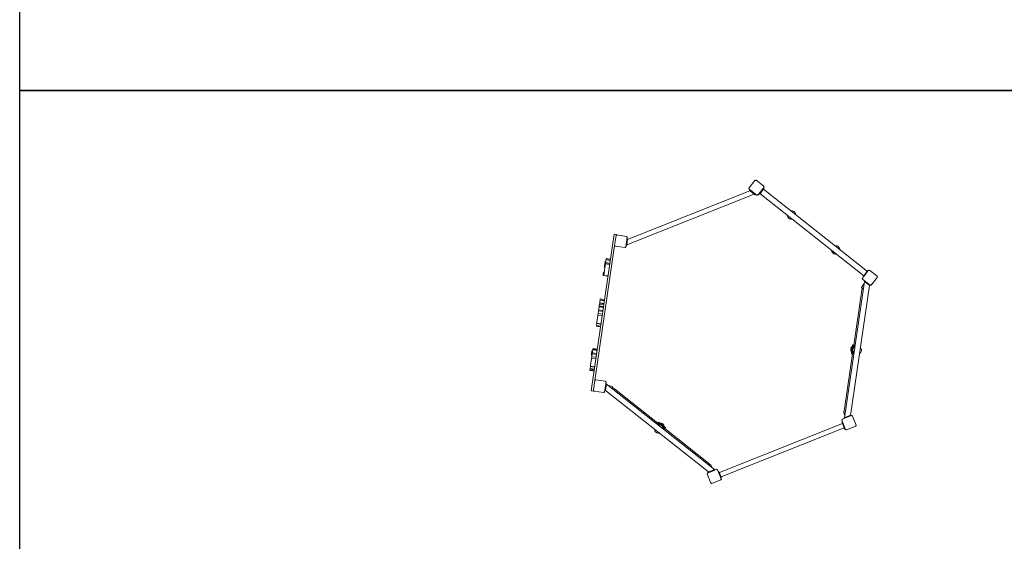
# Model space of a CAD drawing. Header units: metres. Extents: x 5515420 to 5516573, y 5683131 to 5683463.
# Tile 80 of 94: x 5516291.06 to 5516298.01, y 5683353.68 to 5683357.36. Entities that reach past the tile are written whole.
import ezdxf

# ---------------------------------------------------------------- set-up
doc = ezdxf.new("R2010")
doc.units = ezdxf.units.M
doc.layers.get('0').update_dxf_attribs({"linetype": 'CONTINUOUS', "lineweight": 18, "true_color": 0x000000})
doc.layers.add('A-Legenda', color=184, linetype='CONTINUOUS')
doc.layers.add('A-Plac-Zabaw', color=81, linetype='CONTINUOUS')
doc.layers.get('0').off()

# ---------------------------------------------------------------- blocks, each defined once
blk = doc.blocks.new('sześciokąt 2')
at = {"color": 0, "linetype": 'Continuous', "lineweight": 0}
for p, q in [((15778.7, -334.81), (15775.2, -340.87)), ((15779.13, -335.06), (15779, -334.58)), ((15785.44, -338.13), (15779.38, -334.63)), ((15782.13, -344.87), (15785.63, -338.81)), ((15783.86, -342.87), (15785.76, -339.58)), ((15785.19, -338.56), (15785.68, -338.43)), ((15785.63, -338.81), (15786.06, -339.06)), ((15785.76, -339.58), (15786.06, -339.06)), ((15878.53, -339.27), (15785.93, -339.27)), ((15878.82, -338.91), (15878.44, -339.12)), ((15878.44, -339.12), (15878.74, -339.64)), ((15879.05, -338.31), (15878.57, -338.18)), ((15878.62, -338.56), (15882.12, -344.62)), ((15878.74, -339.64), (15880.64, -342.94)), ((15884.86, -334.38), (15878.8, -337.88)), ((15885.11, -334.81), (15885.24, -334.33)), ((15889.04, -340.62), (15885.54, -334.56)), ((15729.5, -423.23), (15776.25, -342.26)), ((15732.96, -425.23), (15779.71, -344.26)), ((15775.63, -341.12), (15775.15, -341.25)), ((15775.38, -341.56), (15781.44, -345.06)), ((15775.82, -342.01), (15775.9, -341.86)), ((15775.82, -342.01), (15776.34, -342.31)), ((15776.34, -342.31), (15779.63, -344.21)), ((15779.63, -344.21), (15780.15, -344.51)), ((15780.15, -344.51), (15780.23, -344.36)), ((15781.69, -344.62), (15781.82, -345.11)), ((15783.13, -343.14), (15783.56, -343.39)), ((15783.56, -343.39), (15783.86, -342.87)), ((15880.83, -343.27), (15783.63, -343.27)), ((15788.02, -344.64), (15785.07, -343.27)), ((15788.82, -343.27), (15788.02, -344.64)), ((15790.04, -344.27), (15829.08, -344.27)), ((15829.08, -343.27), (15829.08, -345.02)), ((15830.1, -345.02), (15829.08, -345.02)), ((15835.38, -345.02), (15834.36, -345.02)), ((15835.38, -343.27), (15835.38, -345.02)), ((15835.38, -344.27), (15874.56, -344.27)), ((15875.78, -343.27), (15876.57, -344.64)), ((15876.57, -344.64), (15879.53, -343.27)), ((15880.64, -342.94), (15880.94, -343.46)), ((15881.32, -343.24), (15880.94, -343.46)), ((15882.55, -344.37), (15882.42, -344.86)), ((15882.8, -344.81), (15888.86, -341.31)), ((15884.31, -344.51), (15884.06, -344.08)), ((15884.83, -344.21), (15884.31, -344.51)), ((15885.02, -344.1), (15884.83, -344.21)), ((15885.02, -344.1), (15887.94, -342.42)), ((15931.77, -425.08), (15885.02, -344.1)), ((15888.12, -342.31), (15887.94, -342.42)), ((15934.69, -423.39), (15887.94, -342.42)), ((15888.64, -342.01), (15888.12, -342.31)), ((15888.64, -342.01), (15888.39, -341.58)), ((15888.61, -340.87), (15889.09, -341)), ((15723.95, -429.29), (15727.45, -423.23)), ((15727.88, -423.48), (15727.75, -423)), ((15728.13, -423.05), (15734.19, -426.55)), ((15729.07, -422.98), (15728.82, -423.41)), ((15728.82, -423.41), (15729.34, -423.71)), ((15729.07, -422.98), (15729.59, -423.28)), ((15729.34, -423.71), (15732.63, -425.61)), ((15729.59, -423.28), (15732.88, -425.18)), ((15936.13, -423.05), (15930.07, -426.55)), ((15934.87, -423.28), (15931.58, -425.18)), ((15935.39, -422.98), (15934.87, -423.28)), ((15935.6, -423.35), (15935.39, -422.98)), ((15936.38, -423.48), (15936.51, -423)), ((15940.31, -429.29), (15936.81, -423.23)), ((15724.38, -429.54), (15723.9, -429.67)), ((15730.19, -433.47), (15724.13, -429.97)), ((15734.38, -427.23), (15730.88, -433.29)), ((15731.68, -432.15), (15733.58, -428.86)), ((15733.69, -428.67), (15731.74, -432.04)), ((15732.11, -432.4), (15734.01, -429.11)), ((15732.63, -425.61), (15733.15, -425.91)), ((15732.88, -425.18), (15733.4, -425.48)), ((15733.4, -425.48), (15733.15, -425.91)), ((15733.58, -428.86), (15733.88, -428.34)), ((15733.69, -428.67), (15733.69, -428.67)), ((15733.88, -428.34), (15734.31, -428.59)), ((15733.94, -426.98), (15734.43, -426.85)), ((15782.39, -513.02), (15733.98, -429.17)), ((15734.01, -429.11), (15734.31, -428.59)), ((15881.62, -512.99), (15930.22, -428.82)), ((15927.27, -431.93), (15929.21, -430.57)), ((15930.32, -426.98), (15929.83, -426.85)), ((15929.88, -427.23), (15933.38, -433.29)), ((15930.58, -428.44), (15930.15, -428.69)), ((15930.15, -428.69), (15930.45, -429.21)), ((15930.45, -429.21), (15932.36, -432.5)), ((15930.88, -428.96), (15930.58, -428.44)), ((15932.78, -432.26), (15930.88, -428.96)), ((15931.58, -425.18), (15931.06, -425.48)), ((15931.27, -425.85), (15931.06, -425.48)), ((15931.07, -429.28), (15931.07, -429.28)), ((15934.07, -433.47), (15940.13, -429.97)), ((15939.88, -429.54), (15940.36, -429.67)), ((15730.44, -433.04), (15730.57, -433.52)), ((15731.38, -432.67), (15731.68, -432.15)), ((15731.38, -432.67), (15731.81, -432.92)), ((15731.74, -432.04), (15731.74, -432.04)), ((15731.81, -432.92), (15732.11, -432.4)), ((15778.5, -513.03), (15732.03, -432.53)), ((15886.24, -513), (15932.54, -432.81)), ((15926.37, -433.74), (15906.74, -467.74)), ((15927.85, -432.93), (15927.27, -431.93)), ((15932.36, -432.5), (15932.66, -433.02)), ((15933.08, -432.78), (15932.66, -433.02)), ((15933.08, -432.78), (15932.78, -432.26)), ((15932.82, -432.31), (15932.82, -432.31)), ((15933.82, -433.04), (15933.69, -433.52)), ((15902.83, -472.76), (15903.34, -471.87)), ((15905.47, -468.19), (15905.98, -467.3)), ((15907.5, -468.18), (15905.98, -467.3)), ((15903.59, -473.2), (15884.11, -506.94)), ((15904.35, -473.63), (15902.83, -472.76)), ((15776.48, -513.99), (15776.48, -520.99)), ((15776.98, -513.99), (15776.63, -513.64)), ((15783.98, -513.49), (15776.98, -513.49)), ((15778.06, -513.49), (15778.06, -513.03)), ((15778.66, -513.03), (15778.06, -513.03)), ((15782.46, -513.02), (15778.66, -513.03)), ((15783.06, -513.02), (15782.46, -513.02)), ((15783.06, -513.49), (15783.06, -513.02)), ((15783.98, -513.99), (15784.33, -513.64)), ((15784.48, -520.99), (15784.48, -513.99)), ((15879.78, -513.99), (15879.78, -520.99)), ((15880.28, -513.99), (15879.93, -513.64)), ((15887.28, -513.49), (15880.28, -513.49)), ((15881.41, -513.49), (15881.41, -512.99)), ((15882.01, -512.99), (15881.41, -512.99)), ((15885.81, -513), (15882.01, -512.99)), ((15882.78, -508.49), (15882.52, -511.45)), ((15884.22, -508.5), (15882.78, -508.49)), ((15886.41, -513), (15885.81, -513)), ((15886.41, -513.49), (15886.41, -513)), ((15887.28, -513.99), (15887.63, -513.64)), ((15887.78, -520.99), (15887.78, -513.99)), ((15776.98, -520.99), (15776.63, -521.35)), ((15783.98, -520.99), (15784.33, -521.35)), ((15880.28, -520.99), (15879.93, -521.35)), ((15887.28, -520.99), (15887.63, -521.35)), ((15776.23, -522.99), (15776.23, -521.49)), ((15776.23, -521.49), (15776.98, -521.49)), ((15888.03, -522.99), (15776.23, -522.99)), ((15776.98, -521.49), (15783.98, -521.49)), ((15783.98, -521.49), (15880.28, -521.49)), ((15794.09, -522.99), (15794.09, -525.99)), ((15794.09, -525.99), (15794.63, -525.99)), ((15794.63, -522.99), (15794.63, -525.99)), ((15794.63, -525.99), (15794.94, -525.99)), ((15794.94, -522.99), (15794.94, -525.99)), ((15794.94, -525.99), (15795.94, -525.99)), ((15795.94, -525.99), (15796.89, -525.99)), ((15796.36, -526.49), (15797.93, -526.49)), ((15796.89, -522.99), (15796.89, -525.99)), ((15796.89, -525.99), (15797.01, -525.99)), ((15797.01, -522.99), (15797.01, -525.99)), ((15797.01, -525.99), (15797.16, -525.99)), ((15797.16, -525.99), (15797.86, -525.99)), ((15797.86, -522.99), (15797.86, -525.99)), ((15797.86, -525.99), (15800.43, -525.99)), ((15797.93, -526.49), (15798.8, -526.49)), ((15798.8, -526.49), (15799.01, -526.49)), ((15799.01, -526.49), (15799.04, -526.49)), ((15799.04, -526.49), (15799.8, -526.49)), ((15799.8, -525.99), (15799.8, -526.49)), ((15799.8, -526.49), (15800.32, -526.49)), ((15800.32, -525.99), (15800.32, -526.49)), ((15800.43, -525.99), (15804.49, -525.99)), ((15803.77, -525.99), (15803.77, -526.49)), ((15803.77, -526.49), (15803.89, -526.49)), ((15803.89, -526.49), (15804.53, -526.49)), ((15804.49, -525.99), (15806.01, -525.99)), ((15804.53, -526.49), (15804.83, -526.49)), ((15804.83, -526.49), (15805.99, -526.49)), ((15805.99, -526.49), (15806.19, -526.49)), ((15806.01, -522.99), (15806.01, -525.99)), ((15806.19, -522.99), (15806.19, -526.49)), ((15806.19, -526.49), (15806.23, -526.49)), ((15806.23, -522.99), (15806.23, -526.49)), ((15822.85, -522.99), (15822.85, -525.99)), ((15822.85, -525.99), (15823.39, -525.99)), ((15823.39, -522.99), (15823.39, -525.99)), ((15823.39, -525.99), (15823.7, -525.99)), ((15823.7, -522.99), (15823.7, -525.99)), ((15823.7, -525.99), (15824.7, -525.99)), ((15824.7, -525.99), (15825.65, -525.99)), ((15825.65, -522.99), (15825.65, -525.99)), ((15825.65, -525.99), (15825.77, -525.99)), ((15825.77, -522.99), (15825.77, -525.99)), ((15825.77, -525.99), (15825.92, -525.99)), ((15825.92, -525.99), (15826.62, -525.99)), ((15826.62, -522.99), (15826.62, -525.99)), ((15826.62, -525.99), (15827.69, -525.99)), ((15827.69, -522.99), (15827.69, -525.99)), ((15827.69, -525.99), (15827.94, -525.99)), ((15827.94, -522.99), (15827.94, -525.99)), ((15827.94, -525.99), (15828.5, -525.99)), ((15828.5, -522.99), (15828.5, -525.99)), ((15828.5, -525.99), (15829.75, -525.99)), ((15829.75, -525.99), (15830.57, -525.99)), ((15830.57, -522.99), (15830.57, -525.99)), ((15830.57, -525.99), (15831.29, -525.99)), ((15831.29, -522.99), (15831.29, -525.99)), ((15831.29, -525.99), (15833.32, -525.99)), ((15833.32, -522.99), (15833.32, -525.99)), ((15833.32, -525.99), (15834.48, -525.99)), ((15834.48, -522.99), (15834.48, -525.99)), ((15834.48, -525.99), (15836.55, -525.99)), ((15836.55, -525.99), (15839.25, -525.99)), ((15839.25, -525.99), (15840.1, -525.99)), ((15840.1, -522.99), (15840.1, -525.99)), ((15840.1, -525.99), (15840.24, -525.99)), ((15840.24, -522.99), (15840.24, -525.99)), ((15840.24, -525.99), (15840.43, -525.99)), ((15840.43, -522.99), (15840.43, -525.99)), ((15840.43, -525.99), (15841.8, -525.99)), ((15841.8, -522.99), (15841.8, -525.99)), ((15841.8, -525.99), (15842.18, -525.99)), ((15842.18, -522.99), (15842.18, -525.99)), ((15858.27, -522.99), (15858.27, -525.99)), ((15858.27, -525.99), (15858.31, -525.99)), ((15858.31, -522.99), (15858.31, -525.99)), ((15858.31, -525.99), (15858.58, -525.99)), ((15858.58, -525.99), (15858.63, -525.99)), ((15858.63, -522.99), (15858.63, -525.99)), ((15858.63, -525.99), (15859.19, -525.99)), ((15859.19, -522.99), (15859.19, -525.99)), ((15859.19, -525.99), (15860.44, -525.99)), ((15860.13, -526.49), (15861.7, -526.49)), ((15860.44, -525.99), (15861.25, -525.99)), ((15861.25, -522.99), (15861.25, -525.99)), ((15861.25, -525.99), (15861.98, -525.99)), ((15861.7, -526.49), (15862.58, -526.49)), ((15861.98, -522.99), (15861.98, -525.99)), ((15861.98, -525.99), (15864.01, -525.99)), ((15862.58, -526.49), (15862.78, -526.49)), ((15862.78, -526.49), (15862.81, -526.49)), ((15864.01, -522.99), (15864.01, -525.99)), ((15864.01, -525.99), (15865.16, -525.99)), ((15865.16, -522.99), (15865.16, -525.99)), ((15865.16, -525.99), (15867.24, -525.99)), ((15867.24, -525.99), (15869.93, -525.99)), ((15869.93, -525.99), (15870.78, -525.99)), ((15870.78, -522.99), (15870.78, -525.99)), ((15870.78, -525.99), (15870.93, -525.99)), ((15870.93, -522.99), (15870.93, -525.99)), ((15870.93, -525.99), (15871.11, -525.99)), ((15871.11, -522.99), (15871.11, -525.99)), ((15871.11, -525.99), (15872.49, -525.99)), ((15872.49, -522.99), (15872.49, -525.99)), ((15872.49, -525.99), (15872.87, -525.99)), ((15872.87, -522.99), (15872.87, -525.99)), ((15872.87, -525.99), (15873.56, -525.99)), ((15873.56, -522.99), (15873.56, -525.99)), ((15873.56, -525.99), (15873.95, -525.99)), ((15873.95, -522.99), (15873.95, -525.99)), ((15880.28, -521.49), (15887.28, -521.49)), ((15887.28, -521.49), (15888.03, -521.49)), ((15888.03, -521.49), (15888.03, -522.99))]:
    blk.add_line(p, q, dxfattribs=at)
for centre, radius, start, end in [((15779.13, -335.06), 0.5, 105, 150), ((15779.13, -335.06), 0.5, 60, 105), ((15785.19, -338.56), 0.5, 15, 60), ((15785.19, -338.56), 0.5, 330, 15), ((15832.23, -341.31), 3, 43.00462, 136.99538), ((15879.05, -338.31), 0.5, 165, 210), ((15879.05, -338.31), 0.5, 120, 165), ((15885.11, -334.81), 0.5, 75, 120), ((15885.11, -334.81), 0.5, 30, 75), ((15888.61, -340.87), 0.5, 345, 30), ((15775.63, -341.12), 0.5, 150, 195), ((15775.63, -341.12), 0.5, 195, 240), ((15781.69, -344.62), 0.5, 240, 285), ((15781.69, -344.62), 0.5, 285, 330), ((15790.04, -338.47), 5.8, 253.38353, 269.99995), ((15832.23, -342.9), 3, 186.97545, 353.02455), ((15832.23, -342.37), 3, 197.3408, 342.6592), ((15832.23, -341.84), 3, 208.33756, 331.66244), ((15832.23, -341.31), 3, 220.63787, 319.36213), ((15874.56, -338.47), 5.8, 269.99995, 286.61466), ((15882.55, -344.37), 0.5, 210, 255), ((15882.55, -344.37), 0.5, 255, 300), ((15888.61, -340.87), 0.5, 300, 345), ((15764.61, -366.42), 3, 101.8101, 198.1899), ((15764.61, -366.42), 3, 281.81053, 0), ((15764.61, -366.42), 3, 0, 18.18947), ((15744.61, -401.06), 3, 101.8101, 198.1899), ((15744.61, -401.06), 3, 281.81053, 0), ((15744.61, -401.06), 3, 0, 18.18947), ((15727.88, -423.48), 0.5, 105, 150), ((15727.88, -423.48), 0.5, 60, 105), ((15936.38, -423.48), 0.5, 75, 120), ((15936.38, -423.48), 0.5, 30, 75), ((15724.38, -429.54), 0.5, 150, 195), ((15724.38, -429.54), 0.5, 195, 240), ((15733.94, -426.98), 0.5, 15, 60), ((15733.94, -426.98), 0.5, 330, 15), ((15930.32, -426.98), 0.5, 165, 210), ((15930.32, -426.98), 0.5, 120, 165), ((15939.88, -429.54), 0.5, 300, 345), ((15939.88, -429.54), 0.5, 345, 30), ((15730.44, -433.04), 0.5, 240, 285), ((15730.44, -433.04), 0.5, 285, 330), ((15931.39, -436.64), 5.8, 132.11985, 149.99995), ((15933.82, -433.04), 0.5, 210, 255), ((15933.82, -433.04), 0.5, 255, 300), ((15906.24, -471.09), 3, 66.97545, 233.02455), ((15906.7, -471.35), 3, 77.3408, 222.6592), ((15907.16, -471.62), 3, 88.33756, 211.66244), ((15907.62, -471.88), 3, 100.63787, 199.36213), ((15907.62, -471.88), 3, 283.00462, 0), ((15907.62, -471.88), 3, 0, 16.99538), ((15889.13, -509.84), 5.8, 149.99995, 166.61466), ((15776.98, -513.99), 0.5, 135, 180), ((15776.98, -513.99), 0.5, 90, 135), ((15783.98, -513.99), 0.5, 45, 90), ((15783.98, -513.99), 0.5, 0, 45), ((15880.28, -513.99), 0.5, 135, 180), ((15880.28, -513.99), 0.5, 90, 135), ((15887.28, -513.99), 0.5, 45, 90), ((15887.28, -513.99), 0.5, 0, 45), ((15776.98, -520.99), 0.5, 180, 225), ((15776.98, -520.99), 0.5, 225, 270), ((15783.98, -520.99), 0.5, 270, 315), ((15783.98, -520.99), 0.5, 315, 0), ((15880.28, -520.99), 0.5, 180, 225), ((15880.28, -520.99), 0.5, 225, 270), ((15887.28, -520.99), 0.5, 270, 315), ((15887.28, -520.99), 0.5, 315, 0), ((15798.8, -525.99), 0.5, 270, 0), ((15799.04, -525.99), 0.5, 270, 0), ((15862.58, -525.99), 0.5, 270, 0), ((15862.81, -525.99), 0.5, 270, 0)]:
    blk.add_arc(centre, radius, start, end, dxfattribs=at)
for points, knots in [([(15796.36, -526.49), (15796.36, -526.49), (15796.36, -526.49), (15796.29, -526.49), (15796.22, -526.48), (15796.1, -526.43), (15796.05, -526.39), (15795.96, -526.3), (15795.92, -526.24), (15795.87, -526.12), (15795.86, -526.06), (15795.86, -525.99)], [-0.0020184, -0.0020184, -0.0020184, -0.0020184, 0, 0, 0.2005025, 0.2005025, 0.3959381, 0.3959381, 0.5911874, 0.5911874, 0.786353, 0.786353, 0.786353, 0.786353]), ([(15799.01, -526.49), (15799.01, -526.49), (15799.01, -526.49), (15799.04, -526.49), (15799.07, -526.49), (15799.13, -526.48), (15799.16, -526.47), (15799.24, -526.43), (15799.29, -526.39), (15799.37, -526.3), (15799.4, -526.24), (15799.44, -526.12), (15799.46, -526.06), (15799.46, -525.99)], [-0.0013773, -0.0013773, -0.0013773, -0.0013773, 0, 0, 0.1045203, 0.1045203, 0.2088343, 0.2088343, 0.4056886, 0.4056886, 0.5997753, 0.5997753, 0.7926223, 0.7926223, 0.7926223, 0.7926223]), ([(15860.13, -526.49), (15860.13, -526.49), (15860.13, -526.49), (15860.06, -526.49), (15859.99, -526.48), (15859.87, -526.43), (15859.82, -526.39), (15859.73, -526.3), (15859.69, -526.24), (15859.64, -526.12), (15859.63, -526.06), (15859.63, -525.99)], [-0.0020184, -0.0020184, -0.0020184, -0.0020184, 0, 0, 0.2005025, 0.2005025, 0.3959381, 0.3959381, 0.5911874, 0.5911874, 0.786353, 0.786353, 0.786353, 0.786353]), ([(15862.78, -526.49), (15862.78, -526.49), (15862.78, -526.49), (15862.81, -526.49), (15862.84, -526.49), (15862.9, -526.48), (15862.93, -526.47), (15863.01, -526.43), (15863.06, -526.39), (15863.14, -526.3), (15863.17, -526.24), (15863.22, -526.12), (15863.23, -526.06), (15863.23, -525.99)], [-0.0013773, -0.0013773, -0.0013773, -0.0013773, 0, 0, 0.1045203, 0.1045203, 0.2088343, 0.2088343, 0.4056886, 0.4056886, 0.5997753, 0.5997753, 0.7926223, 0.7926223, 0.7926223, 0.7926223])]:
    blk.add_open_spline(points, degree=3, knots=knots, dxfattribs=at)

msp = doc.modelspace()

# ---------------------------------------------------------------- linework, layer by layer
at = {"layer": 'A-Legenda'}
for points in [[(5516291.059, 5683360.7128), (5516302.367, 5683360.7128), (5516302.367, 5683356.8658), (5516291.059, 5683356.8658)], [(5516291.059, 5683356.8658), (5516302.367, 5683356.8658), (5516302.367, 5683353.0189), (5516291.059, 5683353.0189)]]:
    msp.add_lwpolyline(points, close=True, dxfattribs=at)

# ---------------------------------------------------------------- block references
at = {"layer": 'A-Plac-Zabaw', "xscale": 0.01, "yscale": 0.01, "zscale": 0.01, "rotation": 261.6657350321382}
msp.add_blockref('sześciokąt 2', (5516323.2975, 5683511.1892), dxfattribs=at)

doc.saveas('drawing.dxf')
